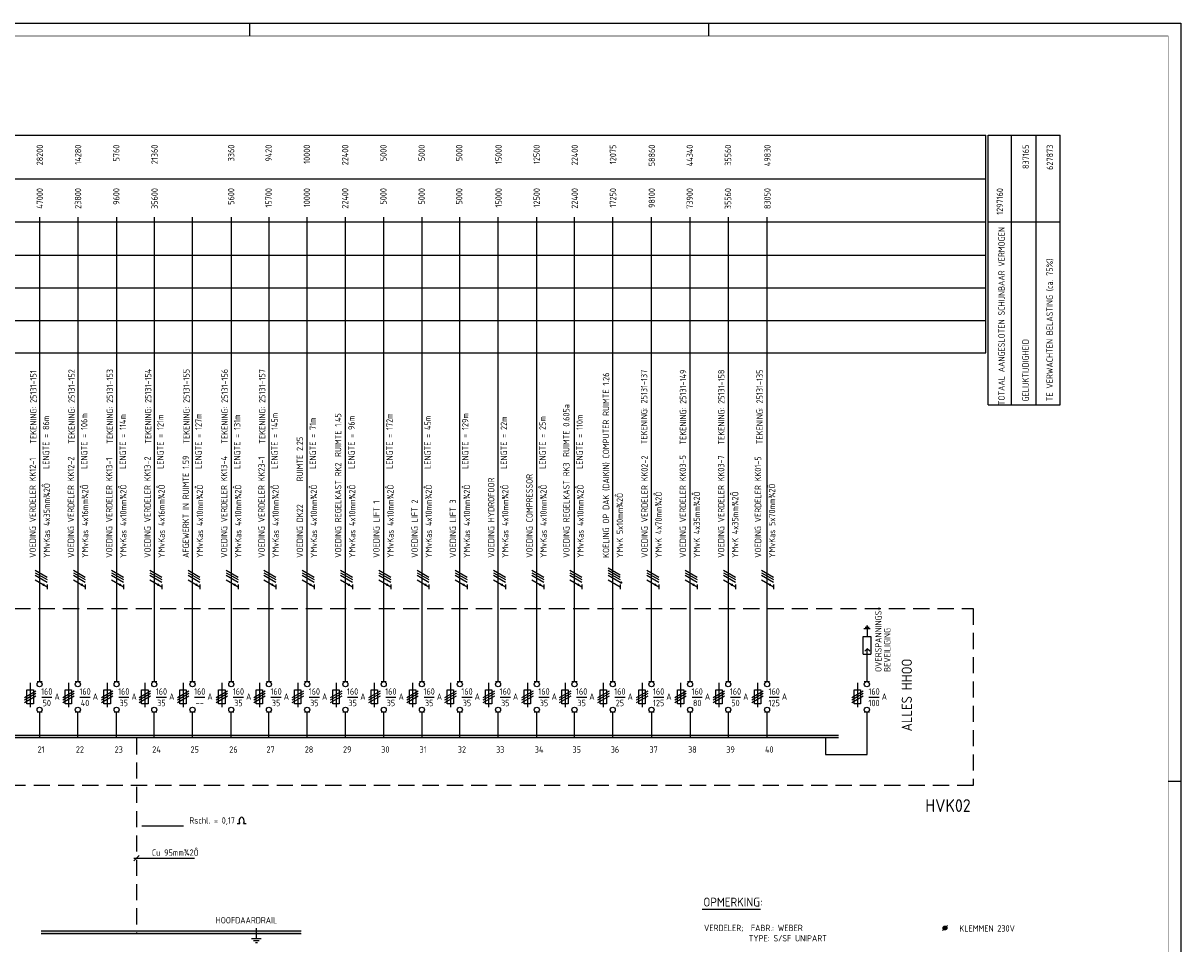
# Model space of a CAD drawing. Header units: millimetres. Extents: x 0 to 841, y 0 to 594.
# Tile 4 of 4: x 387 to 841, y 233 to 594. Entities that reach past the tile are written whole.
import ezdxf
from ezdxf.enums import TextEntityAlignment as Align

# ---------------------------------------------------------------- set-up
doc = ezdxf.new("R2010")
doc.units = ezdxf.units.MM
doc.linetypes.add('HIDDEN', pattern=[9.525, 6.35, -3.175])
doc.layers.get('0').update_dxf_attribs({"linetype": 'CONTINUOUS'})
for name, color, linetype in [('1', 7, 'CONTINUOUS'), ('40', 1, 'CONTINUOUS'), ('70', 1, 'CONTINUOUS'), ('71', 2, 'CONTINUOUS'), ('73', 4, 'CONTINUOUS'), ('EL$2B---_KADER', 4, 'CONTINUOUS'), ('LIJN018', 210, 'CONTINUOUS'), ('LIJN025', 10, 'CONTINUOUS'), ('LIJN035', 50, 'CONTINUOUS'), ('LIJN050', 90, 'CONTINUOUS'), ('TEKST25', 10, 'CONTINUOUS'), ('TEKST35', 50, 'CONTINUOUS'), ('TEKST50', 90, 'CONTINUOUS')]:
    doc.layers.add(name, color=color, linetype=linetype)
doc.styles.add('5_0', font='iso.shx')
doc.styles.add('ISO', font='ISO.SHX')
doc.styles.add('NEN', font='iso.shx')
doc.styles.add('ROMAND', font='romand')

# ---------------------------------------------------------------- blocks, each defined once
blk = doc.blocks.new('A1')
at = {"layer": 'LIJN025'}
for p, q in [((476, 589), (476, 594)), ((656, 589), (656, 594)), ((836, 297), (841, 297))]:
    blk.add_line(p, q, dxfattribs=at)
blk.add_lwpolyline([(0, 0), (0, 594), (841, 594), (841, 0)], close=True, dxfattribs=at)
at = {"layer": 'LIJN050', "const_width": 0.2}
blk.add_lwpolyline([(836, 5), (836, 589), (25, 589), (25, 5)], close=True, dxfattribs=at)
at = {"layer": 'TEKST25', "style": 'ROMAND', "width": 2.899115}
blk.add_attdef('STATUS', text='', height=2.5, dxfattribs=at).set_placement((795, 71.5), (834, 71.5), align=Align.FIT)
at = {"layer": 'TEKST25', "style": 'ISO'}
for tag, p in [('E', (796.25, 66)), ('NAAM-E', (807.75, 66)), ('DATUM-E', (826, 66)), ('D', (796.25, 61)), ('NAAM-D', (807.75, 61)), ('DATUM-D', (826, 61)), ('C', (796.25, 56)), ('NAAM-C', (807.75, 56)), ('DATUM-C', (826, 56)), ('B', (796.25, 51)), ('NAAM-B', (807.75, 51)), ('DATUM-B', (826, 51)), ('A', (796.25, 46)), ('NAAM-A', (807.75, 46)), ('DATUM-A', (826, 46))]:
    blk.add_attdef(tag, text='', height=2.5, dxfattribs=at).set_placement(p, align=Align.CENTER)
for tag, p in [('DATUM', (673.75, 36.25)), ('SCHAAL', (709, 36.25)), ('GETEKEND', (739.25, 36.25)), ('GECONTOL.', (774, 36.25)), ('FORMAAT', (804.25, 28.25))]:
    blk.add_attdef(tag, p, '', height=2.5, dxfattribs=at)
at = {"layer": 'TEKST35', "style": 'ISO'}
for tag, p in [('PROJECT', (675.5, 72.5)), ('PLAATS', (675.5, 63.5)), ('INSTALLATIE-REGEL1', (675.5, 52.5)), ('INSTALLATIE-REGEL2', (675.5, 43.5))]:
    blk.add_attdef(tag, p, '', height=4, dxfattribs=at)
blk.add_attdef('PROJ.NR.', text='', height=4, dxfattribs=at).set_placement((822, 23), align=Align.CENTER)
at = {"layer": 'TEKST50', "style": 'ISO'}
blk.add_attdef('FILE-NAAM', text='', height=5, dxfattribs=at).set_placement((814.5, 7.5), align=Align.CENTER)
blk = doc.blocks.new('Ohm')
at = {"layer": 'LIJN025'}
for p, q in [((0, 0), (1, 0)), ((2.49, 0), (3.49, 0))]:
    blk.add_line(p, q, dxfattribs=at)
blk.add_ellipse((1.75, 1), major_axis=(0, -1.5), ratio=0.666667, start_param=0.841069, end_param=5.442117, dxfattribs=at)

msp = doc.modelspace()

# ---------------------------------------------------------------- linework, layer by layer
at = {"color": 10}
for p, q in [((391.89, 379.65), (396.58, 376.95)), ((391.89, 378.72), (396.58, 376.01)), ((391.89, 378.72), (396.58, 376.01)), ((391.89, 377.78), (396.58, 375.07)), ((406.89, 379.65), (411.58, 376.95)), ((406.89, 378.72), (411.58, 376.01)), ((406.89, 378.72), (411.58, 376.01)), ((406.89, 377.78), (411.58, 375.07)), ((421.89, 379.65), (426.58, 376.95)), ((421.89, 378.72), (426.58, 376.01)), ((421.89, 378.72), (426.58, 376.01)), ((421.89, 377.78), (426.58, 375.07)), ((436.83, 379.65), (441.52, 376.95)), ((436.83, 378.72), (441.52, 376.01)), ((436.83, 378.72), (441.52, 376.01)), ((436.83, 377.78), (441.52, 375.07)), ((451.83, 379.65), (456.52, 376.95)), ((451.83, 378.72), (456.52, 376.01)), ((451.83, 378.72), (456.52, 376.01)), ((451.83, 377.78), (456.52, 375.07)), ((466.83, 379.65), (471.52, 376.95)), ((466.83, 378.72), (471.52, 376.01)), ((466.83, 378.72), (471.52, 376.01)), ((466.83, 377.78), (471.52, 375.07)), ((481.6, 379.65), (486.28, 376.95)), ((481.6, 378.72), (486.28, 376.01)), ((481.6, 378.72), (486.28, 376.01)), ((481.6, 377.78), (486.28, 375.07)), ((496.6, 379.65), (501.28, 376.95)), ((496.6, 378.72), (501.28, 376.01)), ((496.6, 378.72), (501.28, 376.01)), ((496.6, 377.78), (501.28, 375.07)), ((511.6, 379.65), (516.28, 376.95)), ((511.6, 378.72), (516.28, 376.01)), ((511.6, 378.72), (516.28, 376.01)), ((511.6, 377.78), (516.28, 375.07)), ((526.6, 379.65), (531.28, 376.95)), ((526.6, 378.72), (531.28, 376.01)), ((526.6, 378.72), (531.28, 376.01)), ((526.6, 377.78), (531.28, 375.07)), ((541.6, 379.65), (546.28, 376.95)), ((541.6, 378.72), (546.28, 376.01)), ((541.6, 378.72), (546.28, 376.01)), ((541.6, 377.78), (546.28, 375.07)), ((556.6, 379.65), (561.28, 376.95)), ((556.6, 378.72), (561.28, 376.01)), ((556.6, 378.72), (561.28, 376.01)), ((556.6, 377.78), (561.28, 375.07)), ((571.6, 379.65), (576.28, 376.95)), ((571.6, 378.72), (576.28, 376.01)), ((571.6, 378.72), (576.28, 376.01)), ((571.6, 377.78), (576.28, 375.07)), ((586.6, 379.65), (591.28, 376.95)), ((586.6, 378.72), (591.28, 376.01)), ((586.6, 378.72), (591.28, 376.01)), ((586.6, 377.78), (591.28, 375.07)), ((601.54, 379.65), (606.22, 376.95)), ((601.54, 378.72), (606.22, 376.01)), ((601.54, 378.72), (606.22, 376.01)), ((601.54, 377.78), (606.22, 375.07)), ((616.54, 380.59), (621.22, 377.88)), ((616.54, 379.65), (621.22, 376.95)), ((616.54, 378.72), (621.22, 376.01)), ((616.54, 378.72), (621.22, 376.01)), ((616.54, 377.78), (621.22, 375.07)), ((631.72, 379.65), (636.41, 376.95)), ((631.72, 378.72), (636.41, 376.01)), ((631.72, 378.72), (636.41, 376.01)), ((631.72, 377.78), (636.41, 375.07)), ((646.72, 379.65), (651.41, 376.95)), ((646.72, 378.72), (651.41, 376.01)), ((646.72, 378.72), (651.41, 376.01)), ((646.72, 377.78), (651.41, 375.07)), ((661.72, 379.65), (666.41, 376.95)), ((661.72, 378.72), (666.41, 376.01)), ((661.72, 378.72), (666.41, 376.01)), ((661.72, 377.78), (666.41, 375.07)), ((676.66, 379.65), (681.35, 376.95)), ((676.66, 378.72), (681.35, 376.01)), ((676.66, 378.72), (681.35, 376.01)), ((676.66, 377.78), (681.35, 375.07)), ((391.89, 375.9), (396.58, 373.2)), ((396.58, 374.13), (396.58, 372.26)), ((406.89, 375.9), (411.58, 373.2)), ((411.58, 374.13), (411.58, 372.26)), ((421.89, 375.9), (426.58, 373.2)), ((426.58, 374.13), (426.58, 372.26)), ((436.83, 375.9), (441.52, 373.2)), ((441.52, 374.13), (441.52, 372.26)), ((451.83, 375.9), (456.52, 373.2)), ((456.52, 374.13), (456.52, 372.26)), ((466.83, 375.9), (471.52, 373.2)), ((471.52, 374.13), (471.52, 372.26)), ((481.6, 375.9), (486.28, 373.2)), ((486.28, 374.13), (486.28, 372.26)), ((496.6, 375.9), (501.28, 373.2)), ((501.28, 374.13), (501.28, 372.26)), ((511.6, 375.9), (516.28, 373.2)), ((516.28, 374.13), (516.28, 372.26)), ((526.6, 375.9), (531.28, 373.2)), ((531.28, 374.13), (531.28, 372.26)), ((541.6, 375.9), (546.28, 373.2)), ((546.28, 374.13), (546.28, 372.26)), ((556.6, 375.9), (561.28, 373.2)), ((561.28, 374.13), (561.28, 372.26)), ((571.6, 375.9), (576.28, 373.2)), ((576.28, 374.13), (576.28, 372.26)), ((586.6, 375.9), (591.28, 373.2)), ((591.28, 374.13), (591.28, 372.26)), ((601.54, 375.9), (606.22, 373.2)), ((606.22, 374.13), (606.22, 372.26)), ((616.54, 375.9), (621.22, 373.2)), ((621.22, 374.13), (621.22, 372.26)), ((631.72, 375.9), (636.41, 373.2)), ((636.41, 374.13), (636.41, 372.26)), ((646.72, 375.9), (651.41, 373.2)), ((651.41, 374.13), (651.41, 372.26)), ((661.72, 375.9), (666.41, 373.2)), ((666.41, 374.13), (666.41, 372.26)), ((676.66, 375.9), (681.35, 373.2)), ((681.35, 374.13), (681.35, 372.26))]:
    msp.add_line(p, q, dxfattribs=at)
for p, q in [((391.89, 378.72), (396.58, 376.01)), ((406.89, 378.72), (411.58, 376.01)), ((421.89, 378.72), (426.58, 376.01)), ((436.83, 378.72), (441.52, 376.01)), ((451.83, 378.72), (456.52, 376.01)), ((466.83, 378.72), (471.52, 376.01)), ((481.6, 378.72), (486.28, 376.01)), ((496.6, 378.72), (501.28, 376.01)), ((511.6, 378.72), (516.28, 376.01)), ((526.6, 378.72), (531.28, 376.01)), ((541.6, 378.72), (546.28, 376.01)), ((556.6, 378.72), (561.28, 376.01)), ((571.6, 378.72), (576.28, 376.01)), ((586.6, 378.72), (591.28, 376.01)), ((601.54, 378.72), (606.22, 376.01)), ((616.54, 378.72), (621.22, 376.01)), ((631.72, 378.72), (636.41, 376.01)), ((646.72, 378.72), (651.41, 376.01)), ((661.72, 378.72), (666.41, 376.01)), ((676.66, 378.72), (681.35, 376.01))]:
    msp.add_line(p, q)
at = {"color": 10, "const_width": 0.469}
for points in [[(395.29, 374.21, 1), (395.05, 373.81, 1)], [(410.29, 374.21, 1), (410.05, 373.81, 1)], [(425.29, 374.21, 1), (425.05, 373.81, 1)], [(440.23, 374.21, 1), (439.99, 373.81, 1)], [(455.23, 374.21, 1), (454.99, 373.81, 1)], [(470.23, 374.21, 1), (469.99, 373.81, 1)], [(484.99, 374.21, 1), (484.76, 373.81, 1)], [(499.99, 374.21, 1), (499.76, 373.81, 1)], [(514.99, 374.21, 1), (514.76, 373.81, 1)], [(529.99, 374.21, 1), (529.76, 373.81, 1)], [(544.99, 374.21, 1), (544.76, 373.81, 1)], [(559.99, 374.21, 1), (559.76, 373.81, 1)], [(574.99, 374.21, 1), (574.76, 373.81, 1)], [(589.99, 374.21, 1), (589.76, 373.81, 1)], [(604.94, 374.21, 1), (604.7, 373.81, 1)], [(621.74, 375.05, 1), (621.5, 374.64, 1)], [(635.12, 374.21, 1), (634.88, 373.81, 1)], [(650.12, 374.21, 1), (649.88, 373.81, 1)], [(665.12, 374.21, 1), (664.88, 373.81, 1)], [(680.06, 374.21, 1), (679.82, 373.81, 1)]]:
    msp.add_lwpolyline(points, format="xyb", close=True, dxfattribs=at)
at = {"layer": '1', "color": 2}
for p, q in [((716.53, 346.77), (716.53, 353.77)), ((716.53, 353.77), (719.53, 353.77)), ((719.53, 353.77), (719.53, 346.77)), ((716.53, 346.77), (719.53, 346.77)), ((392.66, 336.04), (394.66, 336.04)), ((407.66, 336.04), (409.66, 336.04)), ((422.84, 336.04), (424.84, 336.04)), ((437.6, 336.04), (439.6, 336.04)), ((452.6, 336.04), (454.6, 336.04)), ((467.78, 336.04), (469.78, 336.04)), ((482.54, 336.04), (484.54, 336.04)), ((497.54, 336.04), (499.54, 336.04)), ((512.54, 336.04), (514.54, 336.04)), ((527.54, 336.04), (529.54, 336.04)), ((542.54, 336.04), (544.54, 336.04)), ((557.37, 336.04), (559.37, 336.04)), ((572.37, 336.04), (574.37, 336.04)), ((587.55, 336.04), (589.55, 336.04)), ((602.31, 336.04), (604.31, 336.04)), ((617.31, 336.04), (619.31, 336.04)), ((632.49, 336.04), (634.49, 336.04)), ((647.61, 336.04), (649.61, 336.04)), ((662.61, 336.04), (664.61, 336.04)), ((677.79, 336.04), (679.79, 336.04)), ((716.93, 336.04), (718.93, 336.04)), ((388.71, 327.29), (388.71, 332.79)), ((388.71, 332.79), (391.21, 332.79)), ((389.96, 335.54), (389.96, 326.04)), ((391.21, 332.79), (391.21, 327.29)), ((403.71, 327.29), (403.71, 332.79)), ((403.71, 332.79), (406.21, 332.79)), ((404.96, 335.54), (404.96, 326.04)), ((406.21, 332.79), (406.21, 327.29)), ((418.89, 327.29), (418.89, 332.79)), ((418.89, 332.79), (421.39, 332.79)), ((420.14, 335.54), (420.14, 326.04)), ((421.39, 332.79), (421.39, 327.29)), ((433.65, 332.79), (436.15, 332.79)), ((433.65, 327.29), (433.65, 332.79)), ((434.9, 335.54), (434.9, 326.04)), ((436.15, 332.79), (436.15, 327.29)), ((448.65, 332.79), (451.15, 332.79)), ((448.65, 327.29), (448.65, 332.79)), ((449.9, 335.54), (449.9, 326.04)), ((451.15, 332.79), (451.15, 327.29)), ((463.83, 332.79), (466.33, 332.79)), ((463.83, 327.29), (463.83, 332.79)), ((465.08, 335.54), (465.08, 326.04)), ((466.33, 332.79), (466.33, 327.29)), ((478.59, 332.79), (481.09, 332.79)), ((478.59, 327.29), (478.59, 332.79)), ((479.84, 335.54), (479.84, 326.04)), ((481.09, 332.79), (481.09, 327.29)), ((493.59, 332.79), (496.09, 332.79)), ((493.59, 327.29), (493.59, 332.79)), ((494.84, 335.54), (494.84, 326.04)), ((496.09, 332.79), (496.09, 327.29)), ((508.59, 332.79), (511.09, 332.79)), ((508.59, 327.29), (508.59, 332.79)), ((509.84, 335.54), (509.84, 326.04)), ((511.09, 332.79), (511.09, 327.29)), ((523.59, 327.29), (523.59, 332.79)), ((523.59, 332.79), (526.09, 332.79)), ((524.84, 335.54), (524.84, 326.04)), ((526.09, 332.79), (526.09, 327.29)), ((538.59, 327.29), (538.59, 332.79)), ((538.59, 332.79), (541.09, 332.79)), ((539.84, 335.54), (539.84, 326.04)), ((541.09, 332.79), (541.09, 327.29)), ((553.42, 327.29), (553.42, 332.79)), ((553.42, 332.79), (555.92, 332.79)), ((554.67, 335.54), (554.67, 326.04)), ((555.92, 332.79), (555.92, 327.29)), ((568.42, 327.29), (568.42, 332.79)), ((568.42, 332.79), (570.92, 332.79)), ((569.67, 335.54), (569.67, 326.04)), ((570.92, 332.79), (570.92, 327.29)), ((583.6, 327.29), (583.6, 332.79)), ((583.6, 332.79), (586.1, 332.79)), ((584.85, 335.54), (584.85, 326.04)), ((586.1, 332.79), (586.1, 327.29)), ((598.36, 327.29), (598.36, 332.79)), ((598.36, 332.79), (600.86, 332.79)), ((599.61, 335.54), (599.61, 326.04)), ((600.86, 332.79), (600.86, 327.29)), ((613.36, 327.29), (613.36, 332.79)), ((613.36, 332.79), (615.86, 332.79)), ((614.61, 335.54), (614.61, 326.04)), ((615.86, 332.79), (615.86, 327.29)), ((628.54, 327.29), (628.54, 332.79)), ((628.54, 332.79), (631.04, 332.79)), ((629.79, 335.54), (629.79, 326.04)), ((631.04, 332.79), (631.04, 327.29)), ((643.66, 327.29), (643.66, 332.79)), ((643.66, 332.79), (646.16, 332.79)), ((644.91, 335.54), (644.91, 326.04)), ((646.16, 332.79), (646.16, 327.29)), ((658.66, 327.29), (658.66, 332.79)), ((658.66, 332.79), (661.16, 332.79)), ((659.91, 335.54), (659.91, 326.04)), ((661.16, 332.79), (661.16, 327.29)), ((673.84, 327.29), (673.84, 332.79)), ((673.84, 332.79), (676.34, 332.79)), ((675.09, 335.54), (675.09, 326.04)), ((676.34, 332.79), (676.34, 327.29)), ((712.98, 327.29), (712.98, 332.79)), ((712.98, 332.79), (715.48, 332.79)), ((714.23, 335.54), (714.23, 326.04)), ((715.48, 332.79), (715.48, 327.29)), ((391.21, 327.29), (388.71, 327.29)), ((406.21, 327.29), (403.71, 327.29)), ((421.39, 327.29), (418.89, 327.29)), ((436.15, 327.29), (433.65, 327.29)), ((451.15, 327.29), (448.65, 327.29)), ((466.33, 327.29), (463.83, 327.29)), ((481.09, 327.29), (478.59, 327.29)), ((496.09, 327.29), (493.59, 327.29)), ((511.09, 327.29), (508.59, 327.29)), ((526.09, 327.29), (523.59, 327.29)), ((541.09, 327.29), (538.59, 327.29)), ((555.92, 327.29), (553.42, 327.29)), ((570.92, 327.29), (568.42, 327.29)), ((586.1, 327.29), (583.6, 327.29)), ((600.86, 327.29), (598.36, 327.29)), ((615.86, 327.29), (613.36, 327.29)), ((631.04, 327.29), (628.54, 327.29)), ((646.16, 327.29), (643.66, 327.29)), ((661.16, 327.29), (658.66, 327.29)), ((676.34, 327.29), (673.84, 327.29)), ((715.48, 327.29), (712.98, 327.29)), ((394.66, 324.04), (392.66, 324.04)), ((409.66, 324.04), (407.66, 324.04)), ((424.84, 324.04), (422.84, 324.04)), ((439.6, 324.04), (437.6, 324.04)), ((454.6, 324.04), (452.6, 324.04)), ((469.78, 324.04), (467.78, 324.04)), ((484.54, 324.04), (482.54, 324.04)), ((499.54, 324.04), (497.54, 324.04)), ((514.54, 324.04), (512.54, 324.04)), ((529.54, 324.04), (527.54, 324.04)), ((544.54, 324.04), (542.54, 324.04)), ((559.37, 324.04), (557.37, 324.04)), ((574.37, 324.04), (572.37, 324.04)), ((589.55, 324.04), (587.55, 324.04)), ((604.31, 324.04), (602.31, 324.04)), ((619.31, 324.04), (617.31, 324.04)), ((634.49, 324.04), (632.49, 324.04)), ((649.61, 324.04), (647.61, 324.04)), ((664.61, 324.04), (662.61, 324.04)), ((679.79, 324.04), (677.79, 324.04)), ((718.93, 324.04), (716.93, 324.04))]:
    msp.add_line(p, q, dxfattribs=at)
at = {"layer": '1', "color": 1}
for p, q in [((392.21, 332.34), (387.71, 329.74)), ((392.21, 331.34), (387.71, 328.74)), ((407.21, 332.34), (402.71, 329.74)), ((407.21, 331.34), (402.71, 328.74)), ((422.39, 332.34), (417.89, 329.74)), ((422.39, 331.34), (417.89, 328.74)), ((437.15, 332.34), (432.65, 329.74)), ((437.15, 331.34), (432.65, 328.74)), ((452.15, 332.34), (447.65, 329.74)), ((452.15, 331.34), (447.65, 328.74)), ((467.33, 332.34), (462.83, 329.74)), ((467.33, 331.34), (462.83, 328.74)), ((482.09, 332.34), (477.59, 329.74)), ((482.09, 331.34), (477.59, 328.74)), ((497.09, 332.34), (492.59, 329.74)), ((497.09, 331.34), (492.59, 328.74)), ((512.09, 332.34), (507.59, 329.74)), ((512.09, 331.34), (507.59, 328.74)), ((527.09, 332.34), (522.59, 329.74)), ((527.09, 331.34), (522.59, 328.74)), ((542.09, 332.34), (537.59, 329.74)), ((542.09, 331.34), (537.59, 328.74)), ((556.92, 332.34), (552.42, 329.74)), ((556.92, 331.34), (552.42, 328.74)), ((571.92, 332.34), (567.42, 329.74)), ((571.92, 331.34), (567.42, 328.74)), ((587.1, 332.34), (582.6, 329.74)), ((587.1, 331.34), (582.6, 328.74)), ((601.86, 332.34), (597.36, 329.74)), ((601.86, 331.34), (597.36, 328.74)), ((616.86, 332.34), (612.36, 329.74)), ((616.86, 331.34), (612.36, 328.74)), ((632.04, 332.34), (627.54, 329.74)), ((632.04, 331.34), (627.54, 328.74)), ((647.16, 332.34), (642.66, 329.74)), ((647.16, 331.34), (642.66, 328.74)), ((662.16, 332.34), (657.66, 329.74)), ((662.16, 331.34), (657.66, 328.74)), ((677.34, 332.34), (672.84, 329.74)), ((677.34, 331.34), (672.84, 328.74)), ((716.48, 332.34), (711.98, 329.74)), ((716.48, 331.34), (711.98, 328.74)), ((392.21, 330.34), (387.71, 327.74)), ((407.21, 330.34), (402.71, 327.74)), ((422.39, 330.34), (417.89, 327.74)), ((437.15, 330.34), (432.65, 327.74)), ((452.15, 330.34), (447.65, 327.74)), ((467.33, 330.34), (462.83, 327.74)), ((482.09, 330.34), (477.59, 327.74)), ((497.09, 330.34), (492.59, 327.74)), ((512.09, 330.34), (507.59, 327.74)), ((527.09, 330.34), (522.59, 327.74)), ((542.09, 330.34), (537.59, 327.74)), ((556.92, 330.34), (552.42, 327.74)), ((571.92, 330.34), (567.42, 327.74)), ((587.1, 330.34), (582.6, 327.74)), ((601.86, 330.34), (597.36, 327.74)), ((616.86, 330.34), (612.36, 327.74)), ((632.04, 330.34), (627.54, 327.74)), ((647.16, 330.34), (642.66, 327.74)), ((662.16, 330.34), (657.66, 327.74)), ((677.34, 330.34), (672.84, 327.74)), ((716.48, 330.34), (711.98, 327.74))]:
    msp.add_line(p, q, dxfattribs=at)
at = {"layer": '70'}
for p, q in [((719.28, 356.77), (716.78, 356.77)), ((718.78, 357.27), (717.28, 357.27)), ((718.28, 357.77), (717.78, 357.77)), ((718.03, 356.77), (718.03, 353.77)), ((394.47, 329.93), (398.47, 329.93)), ((409.47, 329.93), (413.47, 329.93)), ((424.65, 329.93), (428.65, 329.93)), ((439.41, 329.93), (443.41, 329.93)), ((454.41, 329.93), (458.41, 329.93)), ((469.59, 329.93), (473.59, 329.93)), ((484.35, 329.93), (488.35, 329.93)), ((499.35, 329.93), (503.35, 329.93)), ((514.35, 329.93), (518.35, 329.93)), ((529.35, 329.93), (533.35, 329.93)), ((544.35, 329.93), (548.35, 329.93)), ((559.18, 329.93), (563.18, 329.93)), ((574.18, 329.93), (578.18, 329.93)), ((589.36, 329.93), (593.36, 329.93)), ((604.12, 329.93), (608.12, 329.93)), ((619.12, 329.93), (623.12, 329.93)), ((634.3, 329.93), (638.3, 329.93)), ((649.42, 329.93), (653.42, 329.93)), ((664.42, 329.93), (668.42, 329.93)), ((679.6, 329.93), (683.6, 329.93)), ((718.74, 329.93), (722.74, 329.93)), ((747.52, 238.52), (749.52, 240.52)), ((478.64, 235.4), (478.64, 239.4)), ((476.77, 235.4), (480.52, 235.4)), ((477.52, 234.65), (479.77, 234.65)), ((478.27, 233.9), (479.02, 233.9))]:
    msp.add_line(p, q, dxfattribs=at)
at = {"layer": '71'}
for p, q in [((717.07, 347.92), (718.07, 348.92)), ((719.07, 347.92), (718.07, 348.92)), ((718.07, 336.04), (718.07, 348.92)), ((718.07, 307.53), (718.07, 324.04))]:
    msp.add_line(p, q, dxfattribs=at)
for centre, radius in [((393.66, 335.04), 1), ((408.66, 335.04), 1), ((423.84, 335.04), 1), ((438.6, 335.04), 1), ((453.6, 335.04), 1), ((468.78, 335.04), 1), ((483.54, 335.04), 1), ((498.54, 335.04), 1), ((513.54, 335.04), 1), ((528.54, 335.04), 1), ((543.54, 335.04), 1), ((558.37, 335.04), 1), ((573.37, 335.04), 1), ((588.55, 335.04), 1), ((603.31, 335.04), 1), ((618.31, 335.04), 1), ((633.49, 335.04), 1), ((648.61, 335.04), 1), ((663.61, 335.04), 1), ((678.79, 335.04), 1), ((717.93, 335.04), 1), ((393.66, 325.04), 1), ((408.66, 325.04), 1), ((423.84, 325.04), 1), ((438.6, 325.04), 1), ((453.6, 325.04), 1), ((468.78, 325.04), 1), ((483.54, 325.04), 1), ((498.54, 325.04), 1), ((513.54, 325.04), 1), ((528.54, 325.04), 1), ((543.54, 325.04), 1), ((558.37, 325.04), 1), ((573.37, 325.04), 1), ((588.55, 325.04), 1), ((603.31, 325.04), 1), ((618.31, 325.04), 1), ((633.49, 325.04), 1), ((648.61, 325.04), 1), ((663.61, 325.04), 1), ((678.79, 325.04), 1), ((717.93, 325.04), 1), ((748.52, 239.52), 0.75), ((748.52, 239.52), 0.5), ((748.52, 239.52), 0.25)]:
    msp.add_circle(centre, radius, dxfattribs=at)
at = {"layer": '73'}
for p, q in [((72.13, 315.13), (706.86, 315.13)), ((72.13, 314.13), (706.86, 314.13)), ((496.14, 238.24), (394.22, 238.24)), ((496.14, 237.24), (394.22, 237.24)), ((496.14, 237.24), (394.22, 237.24))]:
    msp.add_line(p, q, dxfattribs=at)
for points in [[(706.86, 314.13), (706.86, 315.13), (72.13, 314.13), (72.13, 315.13)], [(394.22, 238.24), (394.22, 237.24), (496.14, 238.24), (496.14, 237.24)]]:
    msp.add_solid(points, dxfattribs=at)
at = {"layer": 'LIJN018', "color": 9, "linetype": 'Continuous'}
for p, q in [((60.51, 550.08), (764.58, 550.08)), ((60.51, 533.08), (764.58, 533.08)), ((60.51, 516.11), (764.58, 516.11)), ((60.51, 503.11), (764.58, 503.11)), ((60.51, 490.33), (764.58, 490.33)), ((60.51, 477.53), (764.58, 477.53)), ((60.51, 464.83), (764.58, 464.83))]:
    msp.add_line(p, q, dxfattribs=at)
at = {"layer": 'LIJN018', "color": 9}
msp.add_line((764.58, 464.83), (764.58, 550.08), dxfattribs=at)
at = {"layer": 'LIJN025', "linetype": 'Continuous'}
for p, q in [((765.46, 550.11), (793.72, 550.11)), ((765.46, 444.49), (765.46, 550.11)), ((774.62, 444.66), (774.62, 549.95)), ((784.25, 444.49), (784.25, 550.11)), ((793.72, 444.49), (793.72, 550.11)), ((765.46, 516.11), (793.72, 516.11)), ((765.46, 444.49), (793.72, 444.49)), ((432.64, 267.9), (430.64, 265.9)), ((430.64, 266.9), (454.42, 266.9)), ((653.37, 246.94), (676.26, 246.94))]:
    msp.add_line(p, q, dxfattribs=at)
at = {"layer": 'LIJN025', "linetype": 'HIDDEN'}
for p, q in [((59.85, 364.7), (759.65, 364.7)), ((759.65, 364.7), (759.65, 295.3)), ((759.65, 295.3), (59.85, 295.3))]:
    msp.add_line(p, q, dxfattribs=at)
at = {"layer": 'LIJN025'}
msp.add_line((433.7, 279.5), (450, 279.5), dxfattribs=at)
at = {"layer": 'LIJN035'}
for p, q in [((393.71, 336.04), (393.71, 518.05)), ((408.71, 336.04), (408.71, 518.05)), ((423.89, 336.04), (423.89, 518.05)), ((438.65, 336.04), (438.65, 518.05)), ((453.65, 336.04), (453.65, 518.05)), ((468.83, 336.04), (468.83, 518.05)), ((483.59, 336.04), (483.59, 518.05)), ((498.59, 336.04), (498.59, 518.05)), ((513.59, 336.04), (513.59, 518.05)), ((528.59, 336.04), (528.59, 518.05)), ((543.59, 336.04), (543.59, 518.05)), ((558.41, 336.04), (558.41, 518.05)), ((573.41, 336.04), (573.41, 518.05)), ((588.6, 336.04), (588.6, 518.05)), ((603.35, 336.04), (603.35, 518.05)), ((618.35, 336.04), (618.35, 518.05)), ((633.54, 336.04), (633.54, 518.05)), ((648.65, 336.04), (648.65, 518.05)), ((663.65, 336.04), (663.65, 518.05)), ((678.84, 336.04), (678.84, 518.05)), ((393.78, 314.44), (393.78, 324.04)), ((408.6, 314.44), (408.6, 324.04)), ((423.85, 314.44), (423.85, 324.04)), ((438.61, 314.44), (438.61, 324.04)), ((453.61, 314.44), (453.61, 324.04)), ((468.79, 314.44), (468.79, 324.04)), ((483.55, 314.44), (483.55, 324.04)), ((498.55, 314.44), (498.55, 324.04)), ((513.55, 314.44), (513.55, 324.04)), ((528.55, 314.44), (528.55, 324.04)), ((543.55, 314.44), (543.55, 324.04)), ((558.38, 314.44), (558.38, 324.04)), ((573.38, 314.44), (573.38, 324.04)), ((588.56, 314.44), (588.56, 324.04)), ((603.32, 314.44), (603.32, 324.04)), ((618.39, 314.44), (618.39, 324.04)), ((633.61, 314.44), (633.61, 324.04)), ((648.73, 314.44), (648.73, 324.04)), ((663.64, 314.44), (663.64, 324.04)), ((678.82, 314.44), (678.82, 324.04)), ((701.69, 314.27), (701.69, 307.53)), ((701.69, 307.53), (718.07, 307.53))]:
    msp.add_line(p, q, dxfattribs=at)
at = {"layer": 'LIJN035', "linetype": 'HIDDEN'}
msp.add_line((431.64, 313.91), (431.64, 237.4), dxfattribs=at)

# ---------------------------------------------------------------- block references
at = {"layer": 'EL$2B---_KADER'}
msp.add_blockref('A1', (0, 0), dxfattribs=at)
at = {"layer": 'LIJN025'}
msp.add_blockref('Ohm', (471.1, 280.41), dxfattribs=at)

# ---------------------------------------------------------------- texts
at = {"layer": '40', "linetype": 'Continuous', "style": 'NEN'}
for s, p in [('28200', (394.97, 546.4)), ('14280', (409.97, 546.4)), (' 5760', (424.97, 546.4)), ('21360', (439.97, 546.4)), (' 3360', (469.97, 546.4)), (' 9420', (484.67, 546.4)), ('10000', (499.67, 546.4)), ('22400', (514.67, 546.4)), ('5000', (529.67, 546.4)), ('5000', (544.67, 546.4)), ('5000', (559.38, 546.4)), ('15000', (574.82, 546.4)), ('12500', (589.75, 546.4)), ('22400', (604.66, 546.4)), ('12075', (619.66, 546.4)), ('58860', (634.88, 546.4)), ('44340', (649.74, 546.4)), ('35560', (664.74, 546.4)), ('49830', (680.18, 546.4)), ('47000', (394.97, 529.4)), ('23800', (409.97, 529.4)), (' 9600', (424.97, 529.4)), ('35600', (439.97, 529.4)), ('5600', (469.97, 529.4)), ('15700', (484.67, 529.4)), ('10000', (499.67, 529.4)), ('22400', (514.67, 529.4)), ('5000', (529.67, 529.4)), ('5000', (544.67, 529.4)), ('5000', (559.38, 529.4)), ('15000', (574.82, 529.4)), ('12500', (589.75, 529.4)), ('22400', (604.66, 529.4)), ('17250', (619.66, 529.4)), ('98100', (634.88, 529.4)), ('73900', (649.74, 529.4)), ('35560', (664.74, 529.4)), ('83050', (680.18, 529.4))]:
    msp.add_text(s, height=2.5, rotation=90, dxfattribs=at).set_placement(p, align=Align.RIGHT)
at = {"layer": '40', "style": 'NEN'}
for s, p in [('837165', (781.44, 546.4)), ('627873', (790.91, 546.4)), ('1297160', (771.31, 529.4))]:
    msp.add_text(s, height=2.5, rotation=90, dxfattribs=at).set_placement(p, align=Align.RIGHT)
for s, p in [('TOTAAL AANGESLOTEN SCHIJNBAAR VERMOGEN', (771.96, 479.23)), ('TE VERWACHTEN BELASTING (ca. 75%)', (790.83, 473.83)), ('GELIJKTIJDIGHEID', (781.36, 458))]:
    msp.add_text(s, height=2.5, rotation=90, dxfattribs=at).set_placement(p, align=Align.CENTER)
for s, height, p in [('TEKENING: 25131-151', 2.5, (392.44, 429.25)), ('TEKENING: 25131-152', 2.5, (407.44, 429.25)), ('TEKENING: 25131-153', 2.5, (422.44, 429.25)), ('TEKENING: 25131-154', 2.5, (437.44, 429.25)), ('TEKENING: 25131-155', 2.5, (452.44, 429.25)), ('TEKENING: 25131-156', 2.5, (467.44, 429.25)), ('TEKENING: 25131-157', 2.5, (482.15, 429.25)), ('KOELING OP DAK (DAIKIN) COMPUTER RUIMTE 1.26', 2.5, (616.92, 384.54)), ('TEKENING: 25131-137', 2.5, (631.84, 429.05)), ('TEKENING: 25131-149', 2.5, (647.11, 428.9)), ('TEKENING: 25131-158', 2.5, (662.11, 428.9)), ('TEKENING: 25131-135', 2.5, (677.14, 429.05)), ('RUIMTE 0.605a', 2.5, (601.35, 424.06)), ('LENGTE = 86m', 2.5, (397.42, 419.34)), ('LENGTE = 106m', 2.5, (412.36, 419.34)), ('LENGTE = 114m', 2.5, (427.52, 419.34)), ('LENGTE = 121m', 2.5, (442.23, 419.34)), ('LENGTE = 127m', 2.5, (457.17, 419.34)), ('LENGTE = 131m', 2.5, (472.33, 419.34)), ('LENGTE = 145m', 2.5, (487.04, 419.34)), ('LENGTE = 71m', 2.5, (501.98, 419.34)), ('RUIMTE 1.45', 2.5, (511.89, 424.06)), ('LENGTE = 96m', 2.5, (517.14, 419.34)), ('LENGTE = 172m', 2.5, (532.07, 419.34)), ('LENGTE = 45m', 2.5, (547.01, 419.34)), ('LENGTE = 129m', 2.5, (561.73, 419.34)), ('LENGTE = 22m', 2.5, (576.89, 419.34)), ('LENGTE = 25m', 2.5, (592.04, 419.34)), ('LENGTE = 110m', 2.5, (606.6, 419.34)), ('RUIMTE 2.25', 2.5, (496.91, 414.54)), ('VOEDING VERDELER KK12-1', 2.5, (392.21, 384.54)), ('VOEDING VERDELER KK12-2', 2.5, (407.21, 384.54)), ('VOEDING VERDELER KK13-1', 2.5, (422.21, 384.54)), ('VOEDING VERDELER KK13-2', 2.5, (437.21, 384.54)), ('AFGEWERKT IN RUIMTE 1.59', 2.5, (452.21, 384.54)), ('VOEDING VERDELER KK13-4', 2.5, (467.21, 384.54)), ('VOEDING VERDELER KK23-1', 2.5, (481.92, 384.54)), ('VOEDING VERDELER KK02-2', 2.5, (632.04, 384.54)), ('VOEDING VERDELER KK03-5', 2.5, (647.04, 384.54)), ('VOEDING VERDELER KK03-7', 2.5, (662.04, 384.54)), ('VOEDING VERDELER KK01-5', 2.5, (676.5, 384.54)), ('VOEDING REGELKAST RK2', 2.5, (511.92, 384.54)), ('VOEDING COMPRESSOR', 2.5, (586.92, 384.54)), ('VOEDING REGELKAST RK3', 2.5, (601.38, 384.54)), (' YMvKas 4x35mm¾2Ô', 2.5, (397.71, 383.04)), (' YMvKas 4x16mm¾2Ô', 2.5, (412.71, 383.04)), (' YMvKas 4x10mm¾2Ô', 2.5, (427.71, 383.04)), (' YMvKas 4x16mm¾2Ô', 2.5, (442.71, 383.04)), (' YMvKas 4x10mm¾2Ô', 2.5, (457.71, 383.04)), (' YMvKas 4x10mm¾2Ô', 2.5, (472.71, 383.04)), (' YMvKas 4x10mm¾2Ô', 2.5, (487.42, 383.04)), (' YMvKas 4x10mm¾2Ô', 2.5, (502.42, 383.04)), (' YMvKas 4x10mm¾2Ô', 2.5, (517.42, 383.04)), (' YMvKas 4x10mm¾2Ô', 2.5, (532.42, 383.04)), (' YMvKas 4x10mm¾2Ô', 2.5, (547.42, 383.04)), (' YMvKas 4x10mm¾2Ô', 2.5, (562.42, 383.04)), ('VOEDING HYDROFOOR', 2.5, (571.92, 384.54)), (' YMvKas 4x10mm¾2Ô', 2.5, (577.42, 383.04)), (' YMvKas 4x10mm¾2Ô', 2.5, (592.42, 383.04)), (' YMvKas 4x10mm¾2Ô', 2.5, (606.88, 383.04)), (' YMvKas 5x70mm¾2Ô', 2.5, (682, 383.04)), (' YMvK 5x10mm¾2Ô', 2.5, (622.36, 383.04)), (' YMvK 4x70mm¾2Ô', 2.5, (637.54, 383.04)), (' YMvK 4x35mm¾2Ô', 2.5, (652.54, 383.04)), (' YMvK 4x35mm¾2Ô', 2.5, (667.54, 383.04)), ('VOEDING LIFT 1', 2.5, (526.92, 384.54)), ('VOEDING LIFT 2', 2.5, (541.92, 384.54)), ('VOEDING LIFT 3', 2.5, (556.92, 384.54)), ('VOEDING DK22', 2.5, (496.92, 384.54)), ('OVERSPANNINGS-', 2.5, (723.68, 339.85)), ('BEVEILIGING', 2.5, (727.18, 339.85)), ('ALLES HHOO', 4, (735.58, 316.55))]:
    msp.add_text(s, height=height, rotation=90, dxfattribs=at).set_placement(p)
for s, p in [('160', (396.47, 330.93)), ('160', (411.47, 330.93)), ('160', (426.65, 330.93)), ('160', (441.41, 330.93)), ('160', (456.41, 330.93)), ('160', (471.59, 330.93)), ('160', (486.35, 330.93)), ('160', (501.35, 330.93)), ('160', (516.35, 330.93)), ('160', (531.35, 330.93)), ('160', (546.35, 330.93)), ('160', (561.18, 330.93)), ('160', (576.18, 330.93)), ('160', (591.36, 330.93)), ('160', (606.12, 330.93)), ('160', (621.12, 330.93)), ('160', (636.3, 330.93)), ('160', (651.42, 330.93)), ('160', (666.42, 330.93)), ('160', (681.6, 330.93)), ('160', (720.74, 330.93)), ('50', (396.47, 326.43)), ('40', (411.47, 326.43)), ('35', (426.65, 326.43)), ('35', (441.41, 326.43)), ('--', (456.41, 326.43)), ('35', (471.59, 326.43)), ('35', (486.35, 326.43)), ('35', (501.35, 326.43)), ('35', (516.35, 326.43)), ('35', (531.35, 326.43)), ('35', (546.35, 326.43)), ('35', (561.18, 326.43)), ('35', (576.18, 326.43)), ('35', (591.36, 326.43)), ('35', (606.12, 326.43)), ('25', (621.12, 326.43)), ('125', (636.3, 326.43)), ('80', (651.42, 326.43)), ('50', (666.42, 326.43)), ('125', (681.6, 326.43)), ('100', (720.74, 326.43))]:
    msp.add_text(s, height=2.5, dxfattribs=at).set_placement(p, align=Align.CENTER)
for s, p in [('A', (399.47, 328.93)), ('A', (414.47, 328.93)), ('A', (429.65, 328.93)), ('A', (444.41, 328.93)), ('A', (459.41, 328.93)), ('A', (474.59, 328.93)), ('A', (489.35, 328.93)), ('A', (504.35, 328.93)), ('A', (519.35, 328.93)), ('A', (534.35, 328.93)), ('A', (549.35, 328.93)), ('A', (564.18, 328.93)), ('A', (579.18, 328.93)), ('A', (594.36, 328.93)), ('A', (609.12, 328.93)), ('A', (624.12, 328.93)), ('A', (639.3, 328.93)), ('A', (654.42, 328.93)), ('A', (669.42, 328.93)), ('A', (684.6, 328.93)), ('A', (723.74, 328.93)), ('Rschl. = 0,17', (452.37, 280.41)), ('Cu 95mm¾2Ô', (437.67, 267.81)), ('HOOFDAARDRAIL ', (462.67, 241.31))]:
    msp.add_text(s, height=2.5, dxfattribs=at).set_placement(p)
at = {"layer": 'TEKST25'}
for s, style, p in [('21', '5_0', (392.88, 308.2)), ('22', '5_0', (407.88, 308.2)), ('23', '5_0', (423.07, 308.2)), ('24', '5_0', (437.82, 308.2)), ('25', '5_0', (452.82, 308.2)), ('26', '5_0', (468.01, 308.2)), ('27', '5_0', (482.59, 308.2)), ('28', '5_0', (497.59, 308.2)), ('29', '5_0', (512.59, 308.2)), ('30', '5_0', (527.59, 308.2)), ('31', '5_0', (542.59, 308.2)), ('32', '5_0', (557.59, 308.2)), ('33', '5_0', (572.59, 308.2)), ('34', '5_0', (587.77, 308.2)), ('35', '5_0', (602.53, 308.2)), ('36', '5_0', (617.53, 308.2)), ('37', '5_0', (632.71, 308.2)), ('38', '5_0', (647.83, 308.2)), ('39', '5_0', (662.83, 308.2)), ('40', '5_0', (678.01, 308.2)), ('VERDELER;  FABR.: WEBER', 'ISO', (654.1, 238.3)), ('KLEMMEN 230V', 'ISO', (754.19, 238.1)), ('TYPE: S/SF UNIPART', 'ISO', (671.6, 234.25))]:
    msp.add_text(s, height=2.5, dxfattribs=dict(at, style=style)).set_placement(p)
at = {"layer": 'TEKST35', "linetype": 'HIDDEN', "style": 'ISO'}
msp.add_text('OPMERKING:', height=3.5, dxfattribs=at).set_placement((653.86, 247.93))
at = {"layer": 'TEKST50', "linetype": 'HIDDEN', "style": 'ISO'}
msp.add_text('HVK02', height=5, dxfattribs=at).set_placement((740.82, 284.99))

doc.saveas('drawing.dxf')
